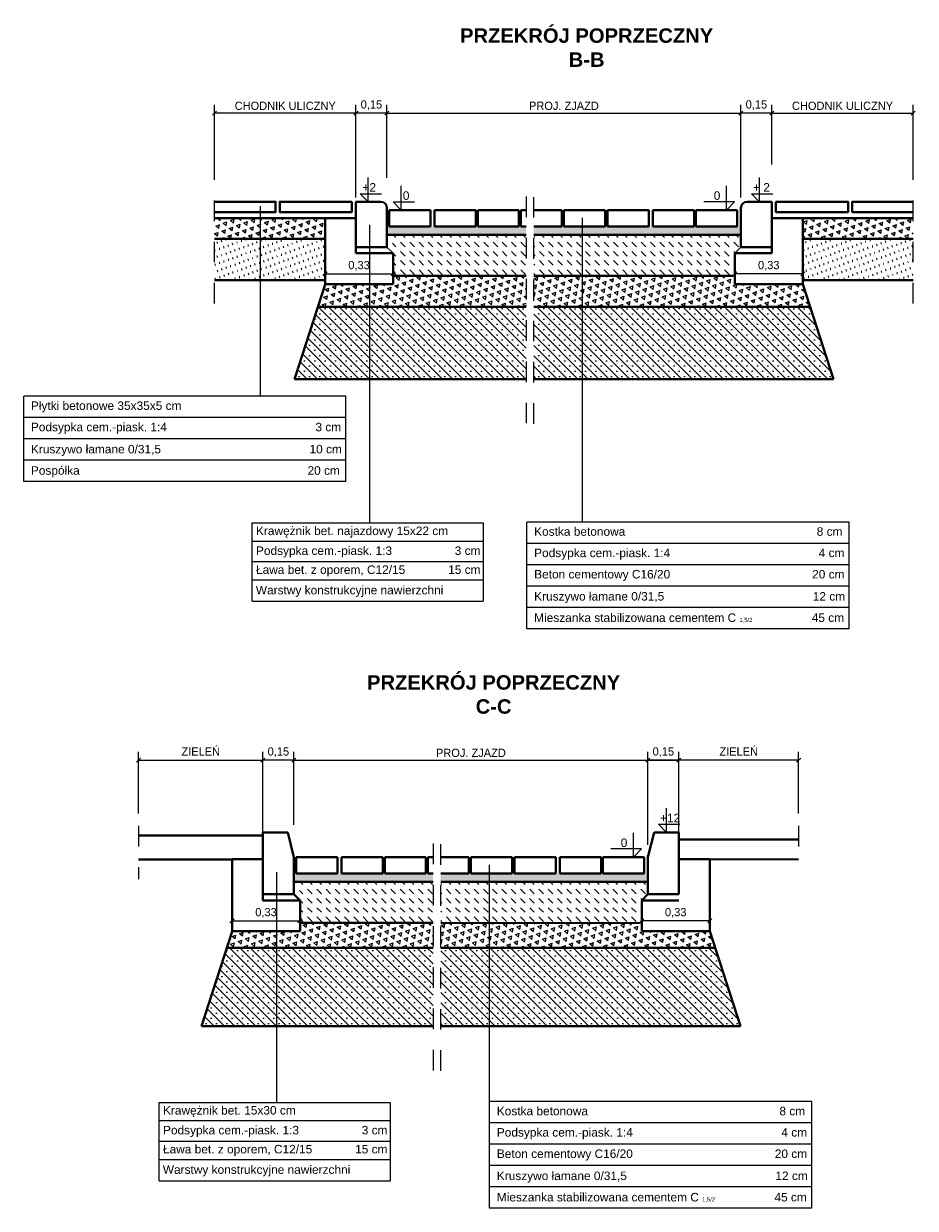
# Model space of a CAD drawing. Header units: millimetres. Extents: x 120.8 to 145.7, y 263.2 to 302.2.
# Tile 10 of 12: x 122 to 126.3, y 295.9 to 301.6. Entities that reach past the tile are written whole.
import ezdxf

# ---------------------------------------------------------------- set-up
doc = ezdxf.new("R2010")
doc.units = ezdxf.units.MM
doc.linetypes.add('DASHED2', pattern=[9.525, 6.35, -3.175])
doc.layers.get('0').update_dxf_attribs({"lineweight": 40})
for name, color, linetype, lineweight in [('beton', 5, 'Continuous', 40), ('kostka', 7, 'Continuous', 40), ('opis', 7, 'Continuous', 15), ('opisy', 7, 'Continuous', 15), ('POSPÓŁKA', 1, 'Continuous', 40), ('wymiary', 5, 'Continuous', 15), ('wypełnienie', 3, 'Continuous', 13)]:
    doc.layers.add(name, color=color, linetype=linetype, lineweight=lineweight)
doc.layers.add('odcinaki', color=7, linetype='DASHED2')
doc.dimstyles.new('Copy of ISO-25', dxfattribs={"dimtxt": 0.04, "dimasz": 0.02, "dimexe": 0.04, "dimexo": 0.06, "dimgap": 0.015, "dimtad": 1, "dimtxsty": 'Standard', "dimblk": 'OBLIQUE', "dimcen": 2.5, "dimadec": 0, "dimazin": 0, "dimtfac": 1, "dimtmove": 0, "dimatfit": 3, "dimfxl": 1, "dimarcsym": 0})
pattern_1 = [(80, (8.547582, -4.382894), (-0.0291862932, 0.024490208), [0.01905, -0.01905]), (140, (8.547582, -4.382894), (-0.0358022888, -0.0130309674), [0.01905, -0.01905]), (20, (8.53299, -4.37065), (0.0066159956, 0.0375211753), [0.01905, -0.01905])]
pattern_2 = [(20, (12.84175, 9.79456), (-0.0111156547, 0.0305400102), [0.00325, -0.0195])]
pattern_3 = [(80, (12.84175, 9.79456), (-0.0291862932, 0.024490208), [0.01905, -0.01905]), (140, (12.84175, 9.79456), (-0.0358022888, -0.0130309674), [0.01905, -0.01905]), (20, (12.827156, 9.806806), (0.0066159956, 0.0375211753), [0.01905, -0.01905])]
pattern_4 = [(80, (8.096422, -7.521656), (-0.0291862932, 0.024490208), [0.01905, -0.01905]), (140, (8.096422, -7.521656), (-0.0358022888, -0.0130309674), [0.01905, -0.01905]), (20, (8.08183, -7.50941), (0.0066159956, 0.0375211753), [0.01905, -0.01905])]

# ---------------------------------------------------------------- blocks, each defined once
blk = doc.blocks.new('_Oblique')
at = {"layer": 'beton', "color": 0, "lineweight": -2}
blk.add_line((-0.5, -0.5), (0.5, 0.5), dxfattribs=at)
blk = doc.blocks.new('*D107')
at = {"layer": 'Defpoints', "color": 0, "transparency": 16777216}
for p in [(125.4883, 301.1757), (123.7711, 300.8015), (125.4883, 300.7964)]:
    blk.add_point(p, dxfattribs=at)
at = {"layer": 'wymiary', "color": 0, "lineweight": -2, "transparency": 16777216}
for p, q in [((123.7711, 300.8615), (123.7711, 301.2157)), ((123.7711, 301.1757), (125.4883, 301.1757)), ((125.4883, 300.8564), (125.4883, 301.2157))]:
    blk.add_line(p, q, dxfattribs=at)
at = {"layer": 'wymiary', "color": 0, "lineweight": -2, "transparency": 16777216, "xscale": 0.02, "yscale": 0.02, "zscale": 0.02, "rotation": 180}
blk.add_blockref('_Oblique', (123.7711, 301.1757), dxfattribs=at)
at = {"layer": 'wymiary', "color": 0, "lineweight": -2, "transparency": 16777216, "xscale": 0.02, "yscale": 0.02, "zscale": 0.02}
blk.add_blockref('_Oblique', (125.4883, 301.1757), dxfattribs=at)
at = {"layer": 'wymiary', "color": 0, "transparency": 16777216, "insert": (124.6297, 301.2107), "char_height": 0.04, "attachment_point": 5}
blk.add_mtext('PROJ. ZJAZD', dxfattribs=at)
blk = doc.blocks.new('*D1036')
at = {"layer": 'Defpoints', "color": 0, "transparency": 16777216}
for p in [(123.4711, 300.447), (123.8011, 300.3964), (123.8011, 300.3751)]:
    blk.add_point(p, dxfattribs=at)
at = {"layer": 'wymiary', "color": 0, "lineweight": -2, "transparency": 16777216}
for p, q in [((123.8011, 300.4351), (123.8011, 300.4364)), ((123.4711, 300.3964), (123.8011, 300.3964)), ((123.4711, 300.387), (123.4711, 300.3564))]:
    blk.add_line(p, q, dxfattribs=at)
at = {"layer": 'wymiary', "color": 0, "lineweight": -2, "transparency": 16777216, "xscale": 0.02, "yscale": 0.02, "zscale": 0.02, "rotation": 180}
blk.add_blockref('_Oblique', (123.4711, 300.3964), dxfattribs=at)
at = {"layer": 'wymiary', "color": 0, "lineweight": -2, "transparency": 16777216, "xscale": 0.02, "yscale": 0.02, "zscale": 0.02}
blk.add_blockref('_Oblique', (123.8011, 300.3964), dxfattribs=at)
at = {"layer": 'wymiary', "color": 0, "transparency": 16777216, "insert": (123.6361, 300.4347), "char_height": 0.04, "attachment_point": 5}
blk.add_mtext('0,33', dxfattribs=at)
blk = doc.blocks.new('*D1037')
at = {"layer": 'Defpoints', "color": 0, "transparency": 16777216}
for p in [(125.7883, 300.447), (125.4583, 300.3964), (125.4583, 300.3751)]:
    blk.add_point(p, dxfattribs=at)
at = {"layer": 'wymiary', "color": 0, "lineweight": -2, "transparency": 16777216}
for p, q in [((125.4583, 300.4351), (125.4583, 300.4364)), ((125.7883, 300.3964), (125.4583, 300.3964)), ((125.7883, 300.387), (125.7883, 300.3564))]:
    blk.add_line(p, q, dxfattribs=at)
at = {"layer": 'wymiary', "color": 0, "lineweight": -2, "transparency": 16777216, "xscale": 0.02, "yscale": 0.02, "zscale": 0.02, "rotation": 180}
blk.add_blockref('_Oblique', (125.4583, 300.3964), dxfattribs=at)
at = {"layer": 'wymiary', "color": 0, "lineweight": -2, "transparency": 16777216, "xscale": 0.02, "yscale": 0.02, "zscale": 0.02}
blk.add_blockref('_Oblique', (125.7883, 300.3964), dxfattribs=at)
at = {"layer": 'wymiary', "color": 0, "transparency": 16777216, "insert": (125.6233, 300.4347), "char_height": 0.04, "attachment_point": 5}
blk.add_mtext('0,33', dxfattribs=at)
blk = doc.blocks.new('*D1038')
at = {"layer": 'Defpoints', "color": 0, "transparency": 16777216}
for p in [(125.4883, 301.1757), (125.6383, 301.0505), (125.4883, 300.7054)]:
    blk.add_point(p, dxfattribs=at)
at = {"layer": 'wymiary', "color": 0, "lineweight": -2, "transparency": 16777216}
for p, q in [((125.4883, 300.7654), (125.4883, 301.2157)), ((125.6383, 301.1757), (125.4883, 301.1757)), ((125.6383, 301.1105), (125.6383, 301.2157))]:
    blk.add_line(p, q, dxfattribs=at)
at = {"layer": 'wymiary', "color": 0, "lineweight": -2, "transparency": 16777216, "xscale": 0.02, "yscale": 0.02, "zscale": 0.02, "rotation": 180}
blk.add_blockref('_Oblique', (125.4883, 301.1757), dxfattribs=at)
at = {"layer": 'wymiary', "color": 0, "lineweight": -2, "transparency": 16777216, "xscale": 0.02, "yscale": 0.02, "zscale": 0.02}
blk.add_blockref('_Oblique', (125.6383, 301.1757), dxfattribs=at)
at = {"layer": 'wymiary', "color": 0, "transparency": 16777216, "insert": (125.5633, 301.214), "char_height": 0.04, "attachment_point": 5}
blk.add_mtext('0,15', dxfattribs=at)
blk = doc.blocks.new('*D1039')
at = {"layer": 'Defpoints', "color": 0, "transparency": 16777216}
for p in [(123.6211, 301.1757), (123.7711, 301.0505), (123.6211, 300.7054)]:
    blk.add_point(p, dxfattribs=at)
at = {"layer": 'wymiary', "color": 0, "lineweight": -2, "transparency": 16777216}
for p, q in [((123.6211, 300.7654), (123.6211, 301.2157)), ((123.7711, 301.1757), (123.6211, 301.1757)), ((123.7711, 301.1105), (123.7711, 301.2157))]:
    blk.add_line(p, q, dxfattribs=at)
at = {"layer": 'wymiary', "color": 0, "lineweight": -2, "transparency": 16777216, "xscale": 0.02, "yscale": 0.02, "zscale": 0.02, "rotation": 180}
blk.add_blockref('_Oblique', (123.6211, 301.1757), dxfattribs=at)
at = {"layer": 'wymiary', "color": 0, "lineweight": -2, "transparency": 16777216, "xscale": 0.02, "yscale": 0.02, "zscale": 0.02}
blk.add_blockref('_Oblique', (123.7711, 301.1757), dxfattribs=at)
at = {"layer": 'wymiary', "color": 0, "transparency": 16777216, "insert": (123.6961, 301.214), "char_height": 0.04, "attachment_point": 5}
blk.add_mtext('0,15', dxfattribs=at)
blk = doc.blocks.new('*D1040')
at = {"layer": 'Defpoints', "color": 0, "transparency": 16777216}
for p in [(122.9352, 301.1757), (123.6211, 300.8668), (122.9352, 300.7981)]:
    blk.add_point(p, dxfattribs=at)
at = {"layer": 'wymiary', "color": 0, "lineweight": -2, "transparency": 16777216}
for p, q in [((122.9352, 300.8581), (122.9352, 301.2157)), ((123.6211, 301.1757), (122.9352, 301.1757)), ((123.6211, 300.9268), (123.6211, 301.2157))]:
    blk.add_line(p, q, dxfattribs=at)
at = {"layer": 'wymiary', "color": 0, "lineweight": -2, "transparency": 16777216, "xscale": 0.02, "yscale": 0.02, "zscale": 0.02, "rotation": 180}
blk.add_blockref('_Oblique', (122.9352, 301.1757), dxfattribs=at)
at = {"layer": 'wymiary', "color": 0, "lineweight": -2, "transparency": 16777216, "xscale": 0.02, "yscale": 0.02, "zscale": 0.02}
blk.add_blockref('_Oblique', (123.6211, 301.1757), dxfattribs=at)
at = {"layer": 'wymiary', "color": 0, "transparency": 16777216, "insert": (123.2781, 301.2107), "char_height": 0.04, "attachment_point": 5}
blk.add_mtext('CHODNIK ULICZNY ', dxfattribs=at)
blk = doc.blocks.new('*D1087')
at = {"layer": 'Defpoints', "color": 0, "transparency": 16777216}
for p in [(125.0371, 298.0369), (123.3199, 297.6627), (125.0371, 297.6576)]:
    blk.add_point(p, dxfattribs=at)
at = {"layer": 'wymiary', "color": 0, "lineweight": -2, "transparency": 16777216}
for p, q in [((123.3199, 297.7227), (123.3199, 298.0769)), ((125.0371, 297.7176), (125.0371, 298.0769)), ((123.3199, 298.0369), (125.0371, 298.0369))]:
    blk.add_line(p, q, dxfattribs=at)
at = {"layer": 'wymiary', "color": 0, "lineweight": -2, "transparency": 16777216, "xscale": 0.02, "yscale": 0.02, "zscale": 0.02, "rotation": 180}
blk.add_blockref('_Oblique', (123.3199, 298.0369), dxfattribs=at)
at = {"layer": 'wymiary', "color": 0, "lineweight": -2, "transparency": 16777216, "xscale": 0.02, "yscale": 0.02, "zscale": 0.02}
blk.add_blockref('_Oblique', (125.0371, 298.0369), dxfattribs=at)
at = {"layer": 'wymiary', "color": 0, "transparency": 16777216, "insert": (124.1785, 298.0719), "char_height": 0.04, "attachment_point": 5}
blk.add_mtext('PROJ. ZJAZD', dxfattribs=at)
blk = doc.blocks.new('*D1088')
at = {"layer": 'Defpoints', "color": 0, "transparency": 16777216}
for p in [(123.0199, 297.3082), (123.3499, 297.2576), (123.3499, 297.2363)]:
    blk.add_point(p, dxfattribs=at)
at = {"layer": 'wymiary', "color": 0, "lineweight": -2, "transparency": 16777216}
for p, q in [((123.0199, 297.2576), (123.3499, 297.2576)), ((123.3499, 297.2963), (123.3499, 297.2976)), ((123.0199, 297.2482), (123.0199, 297.2176))]:
    blk.add_line(p, q, dxfattribs=at)
at = {"layer": 'wymiary', "color": 0, "lineweight": -2, "transparency": 16777216, "xscale": 0.02, "yscale": 0.02, "zscale": 0.02, "rotation": 180}
blk.add_blockref('_Oblique', (123.0199, 297.2576), dxfattribs=at)
at = {"layer": 'wymiary', "color": 0, "lineweight": -2, "transparency": 16777216, "xscale": 0.02, "yscale": 0.02, "zscale": 0.02}
blk.add_blockref('_Oblique', (123.3499, 297.2576), dxfattribs=at)
at = {"layer": 'wymiary', "color": 0, "transparency": 16777216, "insert": (123.1849, 297.2959), "char_height": 0.04, "attachment_point": 5}
blk.add_mtext('0,33', dxfattribs=at)
blk = doc.blocks.new('*D1089')
at = {"layer": 'Defpoints', "color": 0, "transparency": 16777216}
for p in [(125.0071, 297.2576), (125.3371, 297.3082), (125.0071, 297.2363)]:
    blk.add_point(p, dxfattribs=at)
at = {"layer": 'wymiary', "color": 0, "lineweight": -2, "transparency": 16777216}
for p, q in [((125.0071, 297.2963), (125.0071, 297.2976)), ((125.3371, 297.2576), (125.0071, 297.2576)), ((125.3371, 297.2482), (125.3371, 297.2176))]:
    blk.add_line(p, q, dxfattribs=at)
at = {"layer": 'wymiary', "color": 0, "lineweight": -2, "transparency": 16777216, "xscale": 0.02, "yscale": 0.02, "zscale": 0.02, "rotation": 180}
blk.add_blockref('_Oblique', (125.0071, 297.2576), dxfattribs=at)
at = {"layer": 'wymiary', "color": 0, "lineweight": -2, "transparency": 16777216, "xscale": 0.02, "yscale": 0.02, "zscale": 0.02}
blk.add_blockref('_Oblique', (125.3371, 297.2576), dxfattribs=at)
at = {"layer": 'wymiary', "color": 0, "transparency": 16777216, "insert": (125.1721, 297.2959), "char_height": 0.04, "attachment_point": 5}
blk.add_mtext('0,33', dxfattribs=at)
blk = doc.blocks.new('*D1090')
at = {"layer": 'Defpoints', "color": 0, "transparency": 16777216}
for p in [(125.0371, 298.0369), (125.1871, 297.9118), (125.0371, 297.5666)]:
    blk.add_point(p, dxfattribs=at)
at = {"layer": 'wymiary', "color": 0, "lineweight": -2, "transparency": 16777216}
for p, q in [((125.0371, 297.6266), (125.0371, 298.0769)), ((125.1871, 297.9718), (125.1871, 298.0769)), ((125.1871, 298.0369), (125.0371, 298.0369))]:
    blk.add_line(p, q, dxfattribs=at)
at = {"layer": 'wymiary', "color": 0, "lineweight": -2, "transparency": 16777216, "xscale": 0.02, "yscale": 0.02, "zscale": 0.02, "rotation": 180}
blk.add_blockref('_Oblique', (125.0371, 298.0369), dxfattribs=at)
at = {"layer": 'wymiary', "color": 0, "lineweight": -2, "transparency": 16777216, "xscale": 0.02, "yscale": 0.02, "zscale": 0.02}
blk.add_blockref('_Oblique', (125.1871, 298.0369), dxfattribs=at)
at = {"layer": 'wymiary', "color": 0, "transparency": 16777216, "insert": (125.1121, 298.0753), "char_height": 0.04, "attachment_point": 5}
blk.add_mtext('0,15', dxfattribs=at)
blk = doc.blocks.new('*D1091')
at = {"layer": 'Defpoints', "color": 0, "transparency": 16777216}
for p in [(123.1699, 298.0369), (123.3199, 297.9118), (123.1699, 297.5666)]:
    blk.add_point(p, dxfattribs=at)
at = {"layer": 'wymiary', "color": 0, "lineweight": -2, "transparency": 16777216}
for p, q in [((123.1699, 297.6266), (123.1699, 298.0769)), ((123.3199, 297.9718), (123.3199, 298.0769)), ((123.3199, 298.0369), (123.1699, 298.0369))]:
    blk.add_line(p, q, dxfattribs=at)
at = {"layer": 'wymiary', "color": 0, "lineweight": -2, "transparency": 16777216, "xscale": 0.02, "yscale": 0.02, "zscale": 0.02, "rotation": 180}
blk.add_blockref('_Oblique', (123.1699, 298.0369), dxfattribs=at)
at = {"layer": 'wymiary', "color": 0, "lineweight": -2, "transparency": 16777216, "xscale": 0.02, "yscale": 0.02, "zscale": 0.02}
blk.add_blockref('_Oblique', (123.3199, 298.0369), dxfattribs=at)
at = {"layer": 'wymiary', "color": 0, "transparency": 16777216, "insert": (123.2449, 298.0753), "char_height": 0.04, "attachment_point": 5}
blk.add_mtext('0,15', dxfattribs=at)
blk = doc.blocks.new('*D1092')
at = {"layer": 'Defpoints', "color": 0, "transparency": 16777216}
for p in [(123.1699, 298.0369), (122.5668, 297.7181), (123.1699, 297.672)]:
    blk.add_point(p, dxfattribs=at)
at = {"layer": 'wymiary', "color": 0, "lineweight": -2, "transparency": 16777216}
for p, q in [((122.5668, 297.7781), (122.5668, 298.0769)), ((123.1699, 297.732), (123.1699, 298.0769)), ((122.5668, 298.0369), (123.1699, 298.0369))]:
    blk.add_line(p, q, dxfattribs=at)
at = {"layer": 'wymiary', "color": 0, "lineweight": -2, "transparency": 16777216, "xscale": 0.02, "yscale": 0.02, "zscale": 0.02, "rotation": 180}
blk.add_blockref('_Oblique', (122.5668, 298.0369), dxfattribs=at)
at = {"layer": 'wymiary', "color": 0, "lineweight": -2, "transparency": 16777216, "xscale": 0.02, "yscale": 0.02, "zscale": 0.02}
blk.add_blockref('_Oblique', (123.1699, 298.0369), dxfattribs=at)
at = {"layer": 'wymiary', "color": 0, "transparency": 16777216, "insert": (122.8683, 298.0786), "char_height": 0.04, "attachment_point": 5}
blk.add_mtext('ZIELEŃ', dxfattribs=at)
blk = doc.blocks.new('*D1093')
at = {"layer": 'Defpoints', "color": 0, "transparency": 16777216}
for p in [(125.1871, 298.0369), (125.0371, 297.9118), (125.1871, 297.5666)]:
    blk.add_point(p, dxfattribs=at)
at = {"layer": 'wymiary', "color": 0, "lineweight": -2, "transparency": 16777216}
for p, q in [((125.0371, 297.9718), (125.0371, 298.0769)), ((125.1871, 297.6266), (125.1871, 298.0769)), ((125.0371, 298.0369), (125.1871, 298.0369))]:
    blk.add_line(p, q, dxfattribs=at)
at = {"layer": 'wymiary', "color": 0, "lineweight": -2, "transparency": 16777216, "xscale": 0.02, "yscale": 0.02, "zscale": 0.02, "rotation": 180}
blk.add_blockref('_Oblique', (125.0371, 298.0369), dxfattribs=at)
at = {"layer": 'wymiary', "color": 0, "lineweight": -2, "transparency": 16777216, "xscale": 0.02, "yscale": 0.02, "zscale": 0.02}
blk.add_blockref('_Oblique', (125.1871, 298.0369), dxfattribs=at)
at = {"layer": 'wymiary', "color": 0, "transparency": 16777216, "insert": (125.1121, 298.0753), "char_height": 0.04, "attachment_point": 5}
blk.add_mtext('0,15', dxfattribs=at)
blk = doc.blocks.new('*D1094')
at = {"layer": 'Defpoints', "color": 0, "transparency": 16777216}
for p in [(125.1871, 298.0369), (125.7683, 297.7181), (125.1871, 297.672)]:
    blk.add_point(p, dxfattribs=at)
at = {"layer": 'wymiary', "color": 0, "lineweight": -2, "transparency": 16777216}
for p, q in [((125.1871, 297.732), (125.1871, 298.0769)), ((125.7683, 297.7781), (125.7683, 298.0769)), ((125.7683, 298.0369), (125.1871, 298.0369))]:
    blk.add_line(p, q, dxfattribs=at)
at = {"layer": 'wymiary', "color": 0, "lineweight": -2, "transparency": 16777216, "xscale": 0.02, "yscale": 0.02, "zscale": 0.02, "rotation": 180}
blk.add_blockref('_Oblique', (125.1871, 298.0369), dxfattribs=at)
at = {"layer": 'wymiary', "color": 0, "lineweight": -2, "transparency": 16777216, "xscale": 0.02, "yscale": 0.02, "zscale": 0.02}
blk.add_blockref('_Oblique', (125.7683, 298.0369), dxfattribs=at)
at = {"layer": 'wymiary', "color": 0, "transparency": 16777216, "insert": (125.4777, 298.0786), "char_height": 0.04, "attachment_point": 5}
blk.add_mtext('ZIELEŃ', dxfattribs=at)
blk = doc.blocks.new('*D1095')
at = {"layer": 'Defpoints', "color": 0, "transparency": 16777216}
for p in [(126.3241, 301.1757), (125.6383, 300.8668), (126.3241, 300.7981)]:
    blk.add_point(p, dxfattribs=at)
at = {"layer": 'wymiary', "color": 0, "lineweight": -2, "transparency": 16777216}
for p, q in [((125.6383, 300.9268), (125.6383, 301.2157)), ((125.6383, 301.1757), (126.3241, 301.1757)), ((126.3241, 300.8581), (126.3241, 301.2157))]:
    blk.add_line(p, q, dxfattribs=at)
at = {"layer": 'wymiary', "color": 0, "lineweight": -2, "transparency": 16777216, "xscale": 0.02, "yscale": 0.02, "zscale": 0.02, "rotation": 180}
blk.add_blockref('_Oblique', (125.6383, 301.1757), dxfattribs=at)
at = {"layer": 'wymiary', "color": 0, "lineweight": -2, "transparency": 16777216, "xscale": 0.02, "yscale": 0.02, "zscale": 0.02}
blk.add_blockref('_Oblique', (126.3241, 301.1757), dxfattribs=at)
at = {"layer": 'wymiary', "color": 0, "transparency": 16777216, "insert": (125.9812, 301.2107), "char_height": 0.04, "attachment_point": 5}
blk.add_mtext('CHODNIK ULICZNY ', dxfattribs=at)

msp = doc.modelspace()

# ---------------------------------------------------------------- hatches: boundary and pattern name
at = {"layer": 'POSPÓŁKA'}
h = msp.add_hatch(dxfattribs=at)
h.set_pattern_fill('ACAD_ISO07W100', color=256, scale=0.0065, angle=20, style=0)
h.set_pattern_definition(pattern_2)
h.paths.add_polyline_path([(122.9352, 300.5654), (123.4711, 300.5654), (123.4711, 300.4754), (123.4711, 300.3754), (123.4678, 300.3654), (123.6642, 300.3654), (122.9352, 300.3654)])
h = msp.add_hatch(dxfattribs=at)
h.set_pattern_fill('ACAD_ISO07W100', color=256, scale=0.0065, angle=20, style=0)
h.set_pattern_definition(pattern_2)
h.paths.add_polyline_path([(126.3241, 300.5654), (125.7883, 300.5654), (125.7883, 300.4754), (125.7883, 300.3754), (125.7915, 300.3654), (125.814, 300.3654), (126.3241, 300.3654)])
at = {"layer": 'wypełnienie'}
h = msp.add_hatch(dxfattribs=at)
h.set_pattern_fill('TRIANG', color=256, scale=0.004, angle=20, style=0)
h.set_pattern_definition(pattern_3)
h.paths.add_polyline_path([(123.4711, 300.6654), (123.4711, 300.5654), (122.9352, 300.5654), (122.9352, 300.6654)])
h = msp.add_hatch(dxfattribs=at)
h.set_pattern_fill('TRIANG', color=256, scale=0.004, angle=20, style=0)
h.set_pattern_definition(pattern_3)
h.paths.add_polyline_path([(125.7883, 300.6654), (125.7883, 300.5654), (126.3241, 300.5654), (126.3241, 300.6654)])
h = msp.add_hatch(dxfattribs=at)
h.set_pattern_fill('ACAD_ISO07W100', color=256, scale=0.004, angle=315, style=0)
h.set_pattern_definition([(315, (0.134175, 2.00108), (0.0141421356, 0.0141421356), [0.002, -0.012])])
h.paths.add_polyline_path([(124.3521, 300.6254), (123.7711, 300.6254), (123.7711, 300.5854), (124.3521, 300.5854)])
h.paths.add_polyline_path([(124.4464, 300.5854), (124.4464, 300.6254), (124.3521, 300.6254), (124.3521, 300.5854)])
h.paths.add_polyline_path([(124.4832, 300.6254), (124.4832, 300.5854), (125.481, 300.5854), (125.481, 300.6254)])
h = msp.add_hatch(dxfattribs=at)
h.set_pattern_fill('DASH', color=256, scale=0.01, angle=315, style=0)
h.set_pattern_definition([(315, (0.134175, 2.00108), (0.0449012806, -1e-17), [0.03175, -0.03175])])
h.paths.add_polyline_path([(123.7974, 300.5854), (123.8011, 300.3861), (124.3521, 300.3854), (124.3521, 300.5854)])
h.paths.add_polyline_path([(124.4832, 300.5854), (124.4832, 300.3854), (125.451, 300.3854), (125.451, 300.4954), (125.481, 300.5254), (125.481, 300.5854)])
h.paths.add_polyline_path([(124.4464, 300.3854), (124.4464, 300.5854), (124.3521, 300.5854), (124.3521, 300.3854)])
h = msp.add_hatch(dxfattribs=at)
h.set_pattern_fill('TRIANG', color=256, scale=0.004, angle=20, style=0)
h.set_pattern_definition(pattern_1)
h.paths.add_polyline_path([(124.4464, 300.3858), (123.8011, 300.3861), (123.8011, 300.3444), (123.6868, 300.3444), (123.6868, 300.2354), (124.4464, 300.2354)])
h.paths.add_polyline_path([(123.4711, 300.3444), (123.4359, 300.2354), (123.6868, 300.2354), (123.6868, 300.3444)])
h = msp.add_hatch(dxfattribs=at)
h.set_pattern_fill('TRIANG', color=256, scale=0.004, angle=20, style=0)
h.set_pattern_definition(pattern_1)
h.paths.add_polyline_path([(125.1286, 300.3855), (124.4832, 300.3858), (124.4832, 300.2354), (125.1286, 300.2354)])
h.paths.add_polyline_path([(125.8238, 300.2354), (125.7886, 300.3444), (125.451, 300.3444), (125.451, 300.3854), (125.1286, 300.3855), (125.1286, 300.2354)])
h = msp.add_hatch(dxfattribs=at)
h.set_pattern_fill('SACNCR', color=256, scale=0.015, angle=90, style=0)
h.set_pattern_definition([(135, (-1.171358, -22.001528), (-0.0252569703, -0.0252569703), []), (135, (-1.171358, -21.97627), (-0.0252569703, -0.0252569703), [0, -0.03571875])])
h.paths.add_polyline_path([(123.6868, 300.2354), (123.4359, 300.2354), (123.3228, 299.8854), (123.6868, 299.8854)])
h.paths.add_polyline_path([(124.4464, 300.2354), (123.6868, 300.2354), (123.6868, 299.8854), (124.4464, 299.8854)])
h.paths.add_polyline_path([(124.7206, 300.2354), (124.4832, 300.2354), (124.4832, 299.8854), (124.7206, 299.8854)])
h.paths.add_polyline_path([(125.8238, 300.2354), (124.7206, 300.2354), (124.7206, 299.8854), (125.9368, 299.8854)])
h = msp.add_hatch(dxfattribs=at)
h.set_pattern_fill('ACAD_ISO07W100', color=256, scale=0.004, angle=315, style=0)
h.set_pattern_definition([(315, (-0.316985, -1.137682), (0.0141421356, 0.0141421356), [0.002, -0.012])])
h.paths.add_polyline_path([(123.9009, 297.4866), (123.3199, 297.4866), (123.3199, 297.4466), (123.9009, 297.4466)])
h.paths.add_polyline_path([(123.9952, 297.4466), (123.9952, 297.4866), (123.9009, 297.4866), (123.9009, 297.4466)])
h.paths.add_polyline_path([(124.0321, 297.4866), (124.0321, 297.4466), (125.0299, 297.4466), (125.0299, 297.4866)])
h = msp.add_hatch(dxfattribs=at)
h.set_pattern_fill('DASH', color=256, scale=0.01, angle=315, style=0)
h.set_pattern_definition([(315, (-0.316985, -1.137682), (0.0449012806, -1e-17), [0.03175, -0.03175])])
h.paths.add_polyline_path([(123.3462, 297.4466), (123.3499, 297.2473), (123.9009, 297.2466), (123.9009, 297.4466)])
h.paths.add_polyline_path([(124.0321, 297.4466), (124.0321, 297.2466), (124.9999, 297.2466), (124.9999, 297.3566), (125.0299, 297.3866), (125.0299, 297.4466)])
h.paths.add_polyline_path([(123.9952, 297.2466), (123.9952, 297.4466), (123.9009, 297.4466), (123.9009, 297.2466)])
h = msp.add_hatch(dxfattribs=at)
h.set_pattern_fill('TRIANG', color=256, scale=0.004, angle=20, style=0)
h.set_pattern_definition(pattern_4)
h.paths.add_polyline_path([(123.9952, 297.247), (123.3499, 297.2473), (123.3499, 297.2056), (123.2357, 297.2056), (123.2357, 297.1266), (123.9952, 297.1266)])
h.paths.add_polyline_path([(123.0199, 297.2056), (122.9944, 297.1266), (123.2357, 297.1266), (123.2357, 297.2056)])
h = msp.add_hatch(dxfattribs=at)
h.set_pattern_fill('TRIANG', color=256, scale=0.004, angle=20, style=0)
h.set_pattern_definition(pattern_4)
h.paths.add_polyline_path([(124.6774, 297.2468), (124.0321, 297.247), (124.0321, 297.1266), (124.6774, 297.1266)])
h.paths.add_polyline_path([(125.3629, 297.1266), (125.3374, 297.2056), (124.9999, 297.2056), (124.9999, 297.2466), (124.6774, 297.2468), (124.6774, 297.1266)])
h = msp.add_hatch(dxfattribs=at)
h.set_pattern_fill('SACNCR', color=256, scale=0.015, angle=90, style=0)
h.set_pattern_definition([(135, (-1.622517, -25.14029), (-0.0252569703, -0.0252569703), []), (135, (-1.622517, -25.115033), (-0.0252569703, -0.0252569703), [0, -0.03571875])])
h.paths.add_polyline_path([(123.2357, 297.1266), (122.9944, 297.1266), (122.8717, 296.7466), (123.2357, 296.7466)])
h.paths.add_polyline_path([(123.9952, 297.1266), (123.2357, 297.1266), (123.2357, 296.7466), (123.9952, 296.7466)])
h.paths.add_polyline_path([(124.2695, 297.1266), (124.0321, 297.1266), (124.0321, 296.7466), (124.2695, 296.7466)])
h.paths.add_polyline_path([(125.3629, 297.1266), (124.2695, 297.1266), (124.2695, 296.7466), (125.4856, 296.7466)])

# ---------------------------------------------------------------- linework, layer by layer
for p, q in [((122.9352, 300.6654), (123.4711, 300.6654)), ((126.3241, 300.6654), (125.7883, 300.6654)), ((122.9352, 300.5654), (123.4711, 300.5654)), ((123.7711, 300.5854), (124.4464, 300.5854)), ((124.4832, 300.5854), (125.481, 300.5854)), ((126.3241, 300.5654), (125.7883, 300.5654)), ((122.9352, 300.3654), (123.4678, 300.3654)), ((123.8011, 300.3861), (124.4464, 300.3858)), ((124.4832, 300.3858), (125.451, 300.3854)), ((126.3241, 300.3654), (125.7915, 300.3654)), ((123.4711, 300.3444), (123.3228, 299.8854)), ((125.7883, 300.3454), (125.9368, 299.8854)), ((123.4359, 300.2354), (124.4464, 300.2354)), ((124.4832, 300.2354), (125.8238, 300.2354)), ((123.3228, 299.8854), (124.4464, 299.8854)), ((124.4832, 299.8854), (125.9368, 299.8854)), ((123.3199, 297.4466), (123.9952, 297.4466)), ((124.0321, 297.4466), (125.0299, 297.4466)), ((123.3199, 297.3866), (123.3499, 297.3566)), ((125.0371, 297.3866), (125.0071, 297.3566)), ((123.0199, 297.2056), (122.8717, 296.7466)), ((123.3499, 297.2473), (123.9952, 297.247)), ((124.0321, 297.247), (124.9999, 297.2466)), ((125.3371, 297.2066), (125.4856, 296.7466)), ((122.9944, 297.1266), (123.9952, 297.1266)), ((124.0321, 297.1266), (125.3629, 297.1266)), ((122.8717, 296.7466), (123.9952, 296.7466)), ((124.0321, 296.7466), (125.4856, 296.7466))]:
    msp.add_line(p, q)
at = {"linetype": 'DASHED2', "lineweight": 20, "ltscale": 0.01}
for p, q in [((122.5668, 297.7181), (122.5668, 297.4602)), ((125.7683, 297.7181), (125.7683, 297.5201))]:
    msp.add_line(p, q, dxfattribs=at)
for points in [[(122.9352, 300.6954), (123.2311, 300.6954), (123.2311, 300.7454), (122.9352, 300.7454)], [(126.3241, 300.6954), (126.0283, 300.6954), (126.0283, 300.7454), (126.3241, 300.7454)]]:
    msp.add_lwpolyline(points)
for points in [[(123.6011, 300.7454), (123.2511, 300.7454), (123.2511, 300.6954), (123.6011, 300.6954)], [(125.6583, 300.7454), (126.0083, 300.7454), (126.0083, 300.6954), (125.6583, 300.6954)]]:
    msp.add_lwpolyline(points, close=True)
at = {"layer": 'beton'}
for p, q in [((123.6211, 300.5254), (123.6211, 300.7454)), ((123.6211, 300.5254), (123.6211, 300.7454)), ((123.6211, 300.7454), (123.7411, 300.7454)), ((123.7711, 300.7154), (123.7711, 300.5254)), ((123.7711, 300.7054), (123.7711, 300.5254)), ((125.4883, 300.5254), (125.4883, 300.7154)), ((125.6383, 300.7454), (125.5183, 300.7454)), ((125.6383, 300.7454), (125.6383, 300.5254)), ((123.4711, 300.3454), (123.4711, 300.6654)), ((123.4711, 300.6654), (123.6211, 300.6654)), ((125.7883, 300.6654), (125.6383, 300.6654)), ((125.7883, 300.3454), (125.7883, 300.6654)), ((123.7711, 300.5254), (123.6211, 300.5254)), ((123.6211, 300.4954), (123.6211, 300.5254)), ((123.7711, 300.5254), (123.6211, 300.5254)), ((123.8011, 300.4954), (123.6211, 300.4954)), ((123.8011, 300.4954), (123.8011, 300.3454)), ((125.4583, 300.4954), (125.6383, 300.4954)), ((125.4583, 300.4954), (125.4583, 300.3454)), ((125.6383, 300.5254), (125.4883, 300.5254)), ((125.6383, 300.4954), (125.6383, 300.5254)), ((123.8011, 300.3454), (123.4711, 300.3454)), ((125.4583, 300.3454), (125.7883, 300.3454)), ((123.1699, 297.6866), (123.2899, 297.6866)), ((123.1699, 297.3866), (123.1699, 297.6866)), ((123.2899, 297.6866), (123.3199, 297.5666)), ((125.0671, 297.6866), (125.0371, 297.5666)), ((125.1871, 297.6866), (125.0671, 297.6866)), ((125.1871, 297.3866), (125.1871, 297.6866)), ((123.0199, 297.2066), (123.0199, 297.5566)), ((123.0199, 297.5566), (123.1699, 297.5566)), ((123.3199, 297.5666), (123.3199, 297.3866)), ((125.0371, 297.5766), (125.0371, 297.3866)), ((125.3371, 297.5566), (125.1871, 297.5566)), ((125.3371, 297.2066), (125.3371, 297.5566)), ((125.3371, 297.2066), (125.3371, 297.4966)), ((123.3199, 297.3866), (123.1699, 297.3866)), ((123.1699, 297.3566), (123.1699, 297.3866)), ((125.0371, 297.3866), (125.1871, 297.3866)), ((123.3499, 297.3566), (123.1699, 297.3566)), ((123.3499, 297.3566), (123.3499, 297.2066)), ((125.0071, 297.3566), (125.1871, 297.3566)), ((125.0071, 297.3566), (125.0071, 297.2066)), ((123.3499, 297.2066), (123.0199, 297.2066)), ((125.0071, 297.2066), (125.3371, 297.2066))]:
    msp.add_line(p, q, dxfattribs=at)
for centre, start, end in [((123.7411, 300.7154), 0, 90), ((125.5183, 300.7154), 90, 180)]:
    msp.add_arc(centre, 0.03, start, end, dxfattribs=at)
at = {"layer": 'kostka'}
for p, q in [((123.9826, 300.7054), (123.7826, 300.7054)), ((123.7826, 300.6254), (123.7826, 300.7054)), ((123.9826, 300.6254), (123.9826, 300.7054)), ((124.2026, 300.7054), (124.0026, 300.7054)), ((124.0026, 300.7054), (124.0026, 300.6254)), ((124.2026, 300.6254), (124.2026, 300.7054)), ((124.4118, 300.7054), (124.2118, 300.7054)), ((124.2118, 300.7054), (124.2118, 300.6254)), ((124.4118, 300.6254), (124.4118, 300.7054)), ((124.4464, 300.7054), (124.4203, 300.7054)), ((124.4203, 300.7054), (124.4203, 300.6254)), ((124.6203, 300.7054), (124.4832, 300.7054)), ((124.6203, 300.6254), (124.6203, 300.7054)), ((124.8295, 300.7054), (124.6295, 300.7054)), ((124.6295, 300.7054), (124.6295, 300.6254)), ((124.8295, 300.6254), (124.8295, 300.7054)), ((125.041, 300.7054), (124.841, 300.7054)), ((124.841, 300.6254), (124.841, 300.7054)), ((125.041, 300.6254), (125.041, 300.7054)), ((125.261, 300.7054), (125.061, 300.7054)), ((125.061, 300.7054), (125.061, 300.6254)), ((125.261, 300.6254), (125.261, 300.7054)), ((125.4702, 300.7054), (125.2702, 300.7054)), ((125.2702, 300.7054), (125.2702, 300.6254)), ((125.4702, 300.6254), (125.4702, 300.7054)), ((123.7826, 300.6254), (123.9826, 300.6254)), ((124.0026, 300.6254), (124.2026, 300.6254)), ((124.2118, 300.6254), (124.4118, 300.6254)), ((124.4203, 300.6254), (124.4464, 300.6254)), ((124.4832, 300.6254), (124.6203, 300.6254)), ((124.6295, 300.6254), (124.8295, 300.6254)), ((124.841, 300.6254), (125.041, 300.6254)), ((125.061, 300.6254), (125.261, 300.6254)), ((125.2702, 300.6254), (125.4702, 300.6254)), ((123.1699, 297.672), (122.5668, 297.672)), ((125.1871, 297.6513), (125.7683, 297.6513)), ((123.0199, 297.5557), (122.5668, 297.5557)), ((123.5315, 297.5666), (123.3315, 297.5666)), ((123.3315, 297.4866), (123.3315, 297.5666)), ((123.5315, 297.4866), (123.5315, 297.5666)), ((123.7515, 297.5666), (123.5515, 297.5666)), ((123.5515, 297.5666), (123.5515, 297.4866)), ((123.7515, 297.4866), (123.7515, 297.5666)), ((123.9606, 297.5666), (123.7606, 297.5666)), ((123.7606, 297.5666), (123.7606, 297.4866)), ((123.9606, 297.4866), (123.9606, 297.5666)), ((123.9952, 297.5666), (123.9691, 297.5666)), ((123.9691, 297.5666), (123.9691, 297.4866)), ((124.1691, 297.5666), (124.0321, 297.5666)), ((124.1691, 297.4866), (124.1691, 297.5666)), ((124.3783, 297.5666), (124.1783, 297.5666)), ((124.1783, 297.5666), (124.1783, 297.4866)), ((124.3783, 297.4866), (124.3783, 297.5666)), ((124.5899, 297.5666), (124.3899, 297.5666)), ((124.3899, 297.4866), (124.3899, 297.5666)), ((124.5899, 297.4866), (124.5899, 297.5666)), ((124.8099, 297.5666), (124.6099, 297.5666)), ((124.6099, 297.5666), (124.6099, 297.4866)), ((124.8099, 297.4866), (124.8099, 297.5666)), ((125.019, 297.5666), (124.819, 297.5666)), ((124.819, 297.5666), (124.819, 297.4866)), ((125.019, 297.4866), (125.019, 297.5666)), ((125.3371, 297.5566), (125.7683, 297.5557)), ((123.3315, 297.4866), (123.5315, 297.4866)), ((123.5515, 297.4866), (123.7515, 297.4866)), ((123.7606, 297.4866), (123.9606, 297.4866)), ((123.9691, 297.4866), (123.9952, 297.4866)), ((124.0321, 297.4866), (124.1691, 297.4866)), ((124.1783, 297.4866), (124.3783, 297.4866)), ((124.3899, 297.4866), (124.5899, 297.4866)), ((124.6099, 297.4866), (124.8099, 297.4866)), ((124.819, 297.4866), (125.019, 297.4866))]:
    msp.add_line(p, q, dxfattribs=at)
at = {"layer": 'odcinaki', "ltscale": 0.01}
for p, q in [((122.9352, 300.2517), (122.9352, 300.8637)), ((126.3241, 300.2517), (126.3241, 300.8637))]:
    msp.add_line(p, q, dxfattribs=at)
at = {"layer": 'odcinaki', "linetype": 'DASHED2', "ltscale": 0.01}
for p, q in [((124.4464, 300.7709), (124.4464, 299.6685)), ((124.4464, 300.7709), (124.4464, 299.6685)), ((124.4832, 299.6685), (124.4832, 300.7746)), ((124.4832, 299.6685), (124.4832, 300.7746)), ((123.9952, 297.6322), (123.9952, 296.5297)), ((123.9952, 297.6322), (123.9952, 296.5297)), ((124.0321, 296.5297), (124.0321, 297.6359)), ((124.0321, 296.5297), (124.0321, 297.6359))]:
    msp.add_line(p, q, dxfattribs=at)
at = {"layer": 'opis'}
for p, q in [((123.1588, 299.8022), (123.1588, 300.7234)), ((124.7206, 299.1918), (124.7206, 300.6674)), ((123.5723, 299.8022), (122.0095, 299.8022)), ((122.0095, 299.388), (122.0095, 299.8022)), ((123.5723, 299.388), (123.5723, 299.8022)), ((123.5723, 299.6987), (122.0095, 299.6987)), ((123.5723, 299.5951), (122.0095, 299.5951)), ((123.5723, 299.5951), (122.0095, 299.5951)), ((123.5723, 299.4915), (122.0095, 299.4915)), ((123.5723, 299.388), (122.0095, 299.388)), ((126.0133, 299.1918), (124.4505, 299.1918)), ((124.4505, 298.6739), (124.4505, 299.1918)), ((126.0133, 298.6739), (126.0133, 299.1918)), ((126.0133, 299.0882), (124.4505, 299.0882)), ((126.0133, 298.9846), (124.4505, 298.9846)), ((126.0133, 298.8811), (124.4505, 298.8811)), ((123.117, 298.8078), (124.2382, 298.8078)), ((126.0133, 298.7775), (124.4505, 298.7775)), ((126.0133, 298.6739), (124.4505, 298.6739)), ((124.2695, 296.3808), (124.2695, 297.5287)), ((125.8323, 296.3808), (124.2695, 296.3808)), ((124.2695, 295.863), (124.2695, 296.3808)), ((125.8323, 295.863), (125.8323, 296.3808)), ((125.8323, 296.2772), (124.2695, 296.2772)), ((125.8323, 296.1737), (124.2695, 296.1737)), ((125.8323, 296.0701), (124.2695, 296.0701)), ((122.6659, 295.9968), (123.787, 295.9968)), ((125.8323, 295.9666), (124.2695, 295.9666)), ((125.8323, 295.863), (124.2695, 295.863))]:
    msp.add_line(p, q, dxfattribs=at)
at = {"layer": 'opisy'}
for p, q in [((123.6811, 300.7454), (123.6811, 300.8624)), ((123.8403, 300.7054), (123.8403, 300.8224)), ((125.4177, 300.7054), (125.4177, 300.8224)), ((125.5783, 300.7454), (125.5783, 300.8624)), ((123.6811, 300.7454), (123.6418, 300.7846)), ((123.6418, 300.7846), (123.7453, 300.7846)), ((125.5783, 300.7454), (125.539, 300.7846)), ((125.539, 300.7846), (125.6426, 300.7846)), ((123.8403, 300.7054), (123.801, 300.7446)), ((123.801, 300.7446), (123.9046, 300.7446)), ((125.4569, 300.7446), (125.3092, 300.7446)), ((125.4177, 300.7054), (125.4569, 300.7446)), ((123.6868, 300.6328), (123.6868, 299.1877)), ((123.117, 299.1877), (124.2382, 299.1877)), ((123.117, 298.8078), (123.117, 299.1877)), ((124.2382, 299.1877), (124.2382, 298.8078)), ((123.117, 299.0998), (124.2382, 299.0998)), ((123.117, 298.9998), (124.2382, 298.9998)), ((123.117, 298.9113), (124.2382, 298.9113)), ((125.1271, 297.6866), (125.1271, 297.8037)), ((125.1271, 297.6866), (125.0878, 297.7259)), ((125.0878, 297.7259), (125.1914, 297.7259)), ((124.9665, 297.5666), (124.9665, 297.6837)), ((125.0058, 297.6059), (124.8581, 297.6059)), ((124.9665, 297.5666), (125.0058, 297.6059)), ((123.2357, 297.494), (123.2357, 296.3768)), ((122.6659, 296.3768), (123.787, 296.3768)), ((122.6659, 295.9968), (122.6659, 296.3768)), ((123.787, 296.3768), (123.787, 295.9968)), ((122.6659, 296.2888), (123.787, 296.2888)), ((122.6659, 296.1889), (123.787, 296.1889)), ((122.6659, 296.1004), (123.787, 296.1004))]:
    msp.add_line(p, q, dxfattribs=at)
at = {"layer": 'wypełnienie'}
for p, q in [((123.7711, 300.5254), (123.8011, 300.4954)), ((125.4883, 300.5254), (125.4583, 300.4954))]:
    msp.add_line(p, q, dxfattribs=at)

# ---------------------------------------------------------------- texts
at = {"layer": 'opis'}
for s, insert, char_height, width, attachment_point in [('{\\fArial|b1|i0|c238|p34;PRZEKRÓJ POPRZECZNY \\PB-B}', (124.7399, 301.3999), 0.07, 2.265321, 8), ('{\\fArial|b0|i0|c238|p34;Płytki betonowe 35x35x5 cm }', (122.0445, 299.777), 0.04125, 1.527828, 1), ('{\\fArial|b0|i0|c238|p34;Podsypka cem.-piask. 1:4                                             3 cm}', (122.0445, 299.6734), 0.04125, 1.527828, 1), ('{\\fArial|b0|i0|c238|p34;Kruszywo łamane 0/31,5                                             10 cm}', (122.0445, 299.5662), 0.04125, 1.527828, 1), ('{\\fArial|b0|i0|c238|p34;Pospółka                                                    \\H1x;                 20 cm}', (122.0445, 299.4626), 0.04125, 1.527828, 1), ('{\\fArial|b0|i0|c238|p34;Krawężnik bet. najazdowy 15x22 cm}', (123.1363, 299.1699), 0.04125, 1.089, 1), ('{\\fArial|b0|i0|c238|p34;Kostka betonowa                                                          8 cm }', (124.4855, 299.1665), 0.04125, 1.527828, 1), ('{\\fArial|b0|i0|c238|p34;Podsypka cem.-piask. 1:3                   3 cm}', (123.1363, 299.0737), 0.04125, 1.089, 1), ('{\\fArial|b0|i0|c238|p34;Podsypka cem.-piask. 1:4                                             4 cm}', (124.4855, 299.0629), 0.04125, 1.527828, 1), ('{\\fArial|b0|i0|c238|p34;Ława bet. z oporem, C12/15             15 cm}', (123.1363, 298.9815), 0.04125, 1.089, 1), ('{\\fArial|b0|i0|c238|p34;Beton cementowy C16/20                                           20 cm}', (124.4855, 298.9594), 0.04125, 1.527828, 1), ('{\\fArial|b0|i0|c238|p34;Warstwy konstrukcyjne nawierzchni }', (123.1355, 298.8824), 0.04125, 1.527828, 1), ('{\\fArial|b0|i0|c238|p34;Kruszywo łamane 0/31,5                                             12 cm}', (124.4855, 298.8522), 0.04125, 1.527828, 1), ('{\\fArial|b0|i0|c238|p34;Mieszanka stabilizowana cementem C \\H0.48485x;1,5/2\\H2.0625x;                  45 cm}', (124.4855, 298.7486), 0.04125, 1.527828, 1), ('{\\fArial|b1|i0|c238|p34;PRZEKRÓJ POPRZECZNY \\PC-C}', (124.2888, 298.2612), 0.07, 2.265321, 8), ('{\\fArial|b0|i0|c238|p34;Krawężnik bet. 15x30 cm}', (122.6852, 296.359), 0.04125, 1.089, 1), ('{\\fArial|b0|i0|c238|p34;Kostka betonowa                                                          8 cm }', (124.3044, 296.3555), 0.04125, 1.527828, 1), ('{\\fArial|b0|i0|c238|p34;Podsypka cem.-piask. 1:3                   3 cm}', (122.6852, 296.2628), 0.04125, 1.089, 1), ('{\\fArial|b0|i0|c238|p34;Podsypka cem.-piask. 1:4                                             4 cm}', (124.3044, 296.252), 0.04125, 1.527828, 1), ('{\\fArial|b0|i0|c238|p34;Ława bet. z oporem, C12/15             15 cm}', (122.6852, 296.1705), 0.04125, 1.089, 1), ('{\\fArial|b0|i0|c238|p34;Beton cementowy C16/20                                           20 cm}', (124.3044, 296.1484), 0.04125, 1.527828, 1), ('{\\fArial|b0|i0|c238|p34;Warstwy konstrukcyjne nawierzchni }', (122.6843, 296.0715), 0.04125, 1.527828, 1), ('{\\fArial|b0|i0|c238|p34;Kruszywo łamane 0/31,5                                             12 cm}', (124.3044, 296.0412), 0.04125, 1.527828, 1), ('{\\fArial|b0|i0|c238|p34;Mieszanka stabilizowana cementem C \\H0.48485x;1,5/2\\H2.0625x;                  45 cm}', (124.3044, 295.9376), 0.04125, 1.527828, 1)]:
    msp.add_mtext(s, dxfattribs=dict(at, insert=insert, char_height=char_height, width=width, attachment_point=attachment_point))
at = {"layer": 'opisy', "char_height": 0.0415, "width": 0.095346, "attachment_point": 1}
for s, insert in [('{\\fArial|b0|i0|c238|p34;+2}', (123.6524, 300.8361)), ('{\\fArial|b0|i0|c238|p34;+ 2}', (125.5468, 300.8361)), ('{\\fArial|b0|i0|c238|p34;0}', (123.8483, 300.7961)), ('{\\fArial|b0|i0|c238|p34;0}', (125.3564, 300.7961)), ('{\\fArial|b0|i0|c238|p34;+12}', (125.0957, 297.7773)), ('{\\fArial|b0|i0|c238|p34;0}', (124.9052, 297.6573))]:
    msp.add_mtext(s, dxfattribs=dict(at, insert=insert))

# ---------------------------------------------------------------- dimensions: what is measured, and where the dimension line sits
at = {"layer": 'wymiary'}
dim = msp.add_linear_dim(base=(122.9352, 301.1757), p1=(123.6211, 300.8668), p2=(122.9352, 300.7981), text='CHODNIK ULICZNY ', dimstyle='Copy of ISO-25', dxfattribs=at)
dim.commit()
dim.dimension.update_dxf_attribs({"geometry": '*D1040', "text_midpoint": (123.2781, 301.1757), "dimtype": 160})
for base, p1, p2, picture, middle in [((123.6211, 301.1757), (123.7711, 301.0505), (123.6211, 300.7054), '*D1039', (123.6961, 301.214)), ((125.4883, 301.1757), (125.6383, 301.0505), (125.4883, 300.7054), '*D1038', (125.5633, 301.214)), ((125.4583, 300.3964), (125.7883, 300.447), (125.4583, 300.3751), '*D1037', (125.6233, 300.4347)), ((123.1699, 298.0369), (123.3199, 297.9118), (123.1699, 297.5666), '*D1091', (123.2449, 298.0753)), ((125.0371, 298.0369), (125.1871, 297.9118), (125.0371, 297.5666), '*D1090', (125.1121, 298.0753)), ((125.0071, 297.2576), (125.3371, 297.3082), (125.0071, 297.2363), '*D1089', (125.1721, 297.2959))]:
    dim = msp.add_linear_dim(base=base, p1=p1, p2=p2, angle=180, dimstyle='Copy of ISO-25', dxfattribs=at)
    dim.commit()
    dim.dimension.update_dxf_attribs({"geometry": picture, "text_midpoint": middle})
for base, p1, p2, text, picture, middle in [((125.4883, 301.1757), (123.7711, 300.8015), (125.4883, 300.7964), 'PROJ. ZJAZD', '*D107', (124.6297, 301.2107)), ((125.0371, 298.0369), (123.3199, 297.6627), (125.0371, 297.6576), 'PROJ. ZJAZD', '*D1087', (124.1785, 298.0719)), ((123.1699, 298.0369), (122.5668, 297.7181), (123.1699, 297.672), 'ZIELEŃ', '*D1092', (122.8683, 298.0786))]:
    dim = msp.add_linear_dim(base=base, p1=p1, p2=p2, text=text, dimstyle='Copy of ISO-25', dxfattribs=at)
    dim.commit()
    dim.dimension.update_dxf_attribs({"geometry": picture, "text_midpoint": middle})
dim = msp.add_linear_dim(base=(126.3241, 301.1757), p1=(125.6383, 300.8668), p2=(126.3241, 300.7981), angle=180, text='CHODNIK ULICZNY ', dimstyle='Copy of ISO-25', dxfattribs=at)
dim.commit()
dim.dimension.update_dxf_attribs({"geometry": '*D1095', "text_midpoint": (125.9812, 301.1757), "dimtype": 160})
for base, p1, p2, picture, middle in [((123.8011, 300.3964), (123.4711, 300.447), (123.8011, 300.3751), '*D1036', (123.6361, 300.4347)), ((125.1871, 298.0369), (125.0371, 297.9118), (125.1871, 297.5666), '*D1093', (125.1121, 298.0753)), ((123.3499, 297.2576), (123.0199, 297.3082), (123.3499, 297.2363), '*D1088', (123.1849, 297.2959))]:
    dim = msp.add_linear_dim(base=base, p1=p1, p2=p2, dimstyle='Copy of ISO-25', dxfattribs=at)
    dim.commit()
    dim.dimension.update_dxf_attribs({"geometry": picture, "text_midpoint": middle})
dim = msp.add_linear_dim(base=(125.1871, 298.0369), p1=(125.7683, 297.7181), p2=(125.1871, 297.672), angle=180, text='ZIELEŃ', dimstyle='Copy of ISO-25', dxfattribs=at)
dim.commit()
dim.dimension.update_dxf_attribs({"geometry": '*D1094', "text_midpoint": (125.4777, 298.0786)})

doc.saveas('drawing.dxf')
